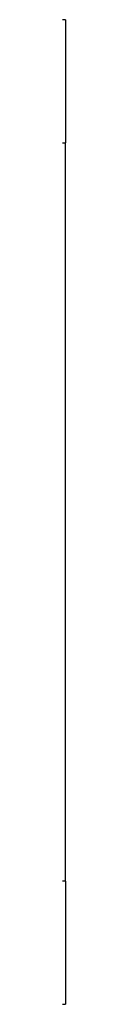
# Model space of a CAD drawing. Header units: inches. Extents: x 19 to 626, y 56 to 294.
# Tile 240 of 256: x 176.61017 to 176.61617, y 190.02942 to 192.02942. Entities that reach past the tile are written whole.
import ezdxf

# ---------------------------------------------------------------- set-up
doc = ezdxf.new("R2010")
doc.units = ezdxf.units.IN
doc.header["$MEASUREMENT"] = 0
doc.layers.add('Visible Edges(ANSI)', color=7, linetype='Continuous', lineweight=25)
doc.layers.add('Visible Tangent Edges(ANSI)', color=7, linetype='Continuous', lineweight=25)

msp = doc.modelspace()

# ---------------------------------------------------------------- linework, layer by layer
at = {"layer": 'Visible Edges(ANSI)'}
for p, q in [((176.6162, 192.0294), (176.6102, 192.0294)), ((176.6162, 192.0294), (176.6162, 191.7794)), ((176.6162, 190.2794), (176.6162, 191.7794)), ((176.6162, 190.2794), (176.6162, 190.0294)), ((176.6102, 190.0294), (176.6162, 190.0294))]:
    msp.add_line(p, q, dxfattribs=at)
at = {"layer": 'Visible Tangent Edges(ANSI)'}
for p, q in [((176.6102, 191.7794), (176.6162, 191.7794)), ((176.6162, 190.2794), (176.6102, 190.2794))]:
    msp.add_line(p, q, dxfattribs=at)

doc.saveas('drawing.dxf')
